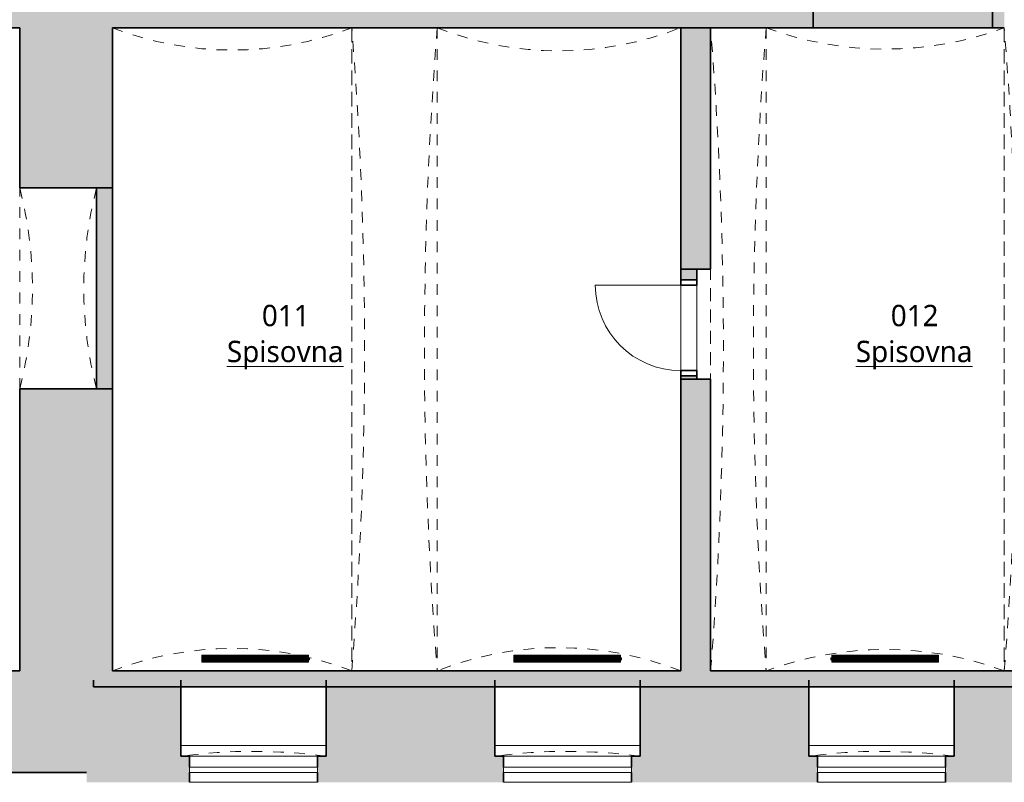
# Model space of a CAD drawing. Header units: metres. Extents: x -0.2 to 46.9, y 0 to 27.9.
# Tile 9 of 15: x 21.6 to 30.8, y 0.4 to 7.5. Entities that reach past the tile are written whole.
import ezdxf

# ---------------------------------------------------------------- set-up
doc = ezdxf.new("R2010")
doc.units = ezdxf.units.M
doc.linetypes.add('AV - Carkovana 2mm', pattern=[0.0027, 0.002, -0.0007])
doc.linetypes.add('AV - Cerch_ 1 tecka 4mm', pattern=[0.006, 0.004, -0.001, 0, -0.001])
doc.layers.add('AV-MISTNOSTI', color=5, linetype='Continuous', lineweight=5, true_color=0x0000ff)
for name, color, linetype, lineweight in [('AV-SRAFY', 7, 'Continuous', 35), ('AV-STAVBA', 7, 'Continuous', 18), ('AV-VYBAVENI', 7, 'Continuous', 18)]:
    doc.layers.add(name, color=color, linetype=linetype, lineweight=lineweight)
doc.styles.add('Trebuchet MS_B', font='trebuc.ttf', dxfattribs={"height": 0.2})

# ---------------------------------------------------------------- blocks, each defined once
blk = doc.blocks.new('GM_Otvor s klenutým nadpražím - 1880x2000_2000-1020490-1PP')
at = {"layer": 'AV-STAVBA', "color": 254, "linetype": 'AV - Cerch_ 1 tecka 4mm', "lineweight": 13, "true_color": 0xcccccc}
for p, q in [((-0.94, 0.435), (0.94, 0.435)), ((0.8565, -0.285), (-0.8565, -0.285))]:
    blk.add_line(p, q, dxfattribs=at)
for centre, start, end in [((0, 4.0567), 255.44999, 284.55001), ((0, -3.9067), 75.44999, 104.55001)]:
    blk.add_arc(centre, 3.7417, start, end, dxfattribs=at)
blk = doc.blocks.new('GM_Otvor s klenutým nadpražím - 6020x2050_5960-879224-1PP')
at = {"layer": 'AV-STAVBA', "color": 254, "linetype": 'AV - Cerch_ 1 tecka 4mm', "lineweight": 13, "true_color": 0xcccccc}
for p, q in [((-3.01, 0.4), (3.01, 0.4)), ((2.9265, -0.4), (-2.9265, -0.4))]:
    blk.add_line(p, q, dxfattribs=at)
for centre, start, end in [((0, 38.0904), 265.43398, 274.56602), ((0, -38.0904), 85.43398, 94.56602)]:
    blk.add_arc(centre, 37.8104, start, end, dxfattribs=at)
blk = doc.blocks.new('GM_Otvor s klenutým nadpražím - 6020x2050_5960-879624-1PP')
at = {"layer": 'AV-STAVBA', "color": 254, "linetype": 'AV - Cerch_ 1 tecka 4mm', "lineweight": 13, "true_color": 0xcccccc}
for p, q in [((-3.01, 0.4), (3.01, 0.4)), ((2.9265, -0.12), (-2.9265, -0.12))]:
    blk.add_line(p, q, dxfattribs=at)
for centre, start, end in [((0, 38.0904), 265.43398, 274.56602), ((0, -37.8104), 85.43398, 94.56602)]:
    blk.add_arc(centre, 37.8104, start, end, dxfattribs=at)
blk = doc.blocks.new('GM_Otvor s klenutým nadpražím - 6020x2000_5800-879954-1PP')
at = {"layer": 'AV-STAVBA', "color": 254, "linetype": 'AV - Cerch_ 1 tecka 4mm', "lineweight": 13, "true_color": 0xcccccc}
for p, q in [((-3.01, 0.4), (3.01, 0.4)), ((2.9265, -0.4), (-2.9265, -0.4))]:
    blk.add_line(p, q, dxfattribs=at)
for centre, start, end in [((0, 38.0904), 265.43398, 274.56602), ((0, -38.0904), 85.43398, 94.56602)]:
    blk.add_arc(centre, 37.8104, start, end, dxfattribs=at)
blk = doc.blocks.new('GM_Otvor_obdélníkový - 1030x2060-926920-1PP')
at = {"layer": 'AV-STAVBA', "color": 254, "linetype": 'AV - Cerch_ 1 tecka 4mm', "lineweight": 13, "true_color": 0xcccccc}
for p, q in [((-0.515, 0.14), (0.515, 0.14)), ((-0.515, -0.14), (0.515, -0.14)), ((-0.515, -0.14), (0.515, -0.14))]:
    blk.add_line(p, q, dxfattribs=at)
blk = doc.blocks.new('DO_1-L_Ocel_ - 800x1970_150_bez křídla-927349-1PP')
at = {"layer": 'AV-STAVBA', "color": 254, "true_color": 0xcccccc}
for p, q in [((0.4, 0.875), (0.4, 0.075)), ((-0.4, 0.075), (0.4, 0.075)), ((-0.4, -0.075), (0.4, -0.075))]:
    blk.add_line(p, q, dxfattribs=at)
at = {"layer": 'AV-STAVBA', "color": 254, "linetype": 'AV - Cerch_ 1 tecka 4mm', "true_color": 0xcccccc}
for p, q in [((-0.45, 0.075), (0.45, 0.075)), ((-0.4, 0.075), (0.4, 0.075)), ((-0.45, -0.075), (0.45, -0.075)), ((-0.4, -0.075), (0.4, -0.075))]:
    blk.add_line(p, q, dxfattribs=at)
at = {"layer": 'AV-STAVBA', "color": 254, "lineweight": 35, "true_color": 0xcccccc}
for p, q in [((-0.4, 0.075), (-0.45, 0.075)), ((-0.45, 0.075), (-0.45, -0.075)), ((-0.4, -0.075), (-0.4, 0.075)), ((0.45, 0.075), (0.4, 0.075)), ((0.4, 0.075), (0.4, -0.075)), ((0.45, -0.075), (0.45, 0.075)), ((-0.45, -0.075), (-0.4, -0.075)), ((0.4, -0.075), (0.45, -0.075))]:
    blk.add_line(p, q, dxfattribs=at)
at = {"layer": 'AV-STAVBA', "color": 254, "true_color": 0xcccccc}
blk.add_arc((0.4, 0.075), 0.8, 90, 180, dxfattribs=at)
blk = doc.blocks.new('WI_1-1_sklepní_s příčlemi_s klenutým nadpražím_2x šikmý parapet_ nadpraží - 1200x600_02-1040800-1PP')
at = {"layer": 'AV-STAVBA', "color": 254, "true_color": 0xcccccc}
for p, q in [((-0.6, -0.425), (0.6, -0.425)), ((-0.6, -0.475), (-0.6, -0.425)), ((0.6, -0.425), (0.6, -0.475)), ((0.6, -0.475), (-0.6, -0.475))]:
    blk.add_line(p, q, dxfattribs=at)
at = {"layer": 'AV-STAVBA', "color": 254, "linetype": 'AV - Carkovana 2mm', "true_color": 0xcccccc}
blk.add_arc((0, -5.2785), 5, 82.18355, 97.81645, dxfattribs=at)
blk = doc.blocks.new('GM_Void_valená klenba - GM_Void_valená klenba-1524559-1PP')
at = {"layer": 'AV-STAVBA', "color": 254, "linetype": 'AV - Cerch_ 1 tecka 4mm', "lineweight": 13, "true_color": 0xcccccc}
for p, q in [((-1.12, 3.085), (-1.12, -2.935)), ((-1.12, 3.085), (1.12, 3.085)), ((1.12, 3.085), (1.12, -2.935)), ((-1.12, -2.935), (1.12, -2.935))]:
    blk.add_line(p, q, dxfattribs=at)
for centre, start, end in [((0, 5.9756), 248.82054, 291.17946), ((0, -5.8256), 68.82054, 111.17946)]:
    blk.add_arc(centre, 3.1, start, end, dxfattribs=at)
blk = doc.blocks.new('GM_Void_valená klenba - GM_Void_valená klenba-1524402-1PP')
at = {"layer": 'AV-STAVBA', "color": 254, "linetype": 'AV - Cerch_ 1 tecka 4mm', "lineweight": 13, "true_color": 0xcccccc}
for p, q in [((-1.14, 3.01), (-1.14, -3.01)), ((-1.14, 3.01), (1.14, 3.01)), ((1.14, 3.01), (1.14, -3.01)), ((-1.14, -3.01), (1.14, -3.01))]:
    blk.add_line(p, q, dxfattribs=at)
for centre, start, end in [((0, 5.8928), 248.42358, 291.57642), ((0, -5.8928), 68.42358, 111.57642)]:
    blk.add_arc(centre, 3.1, start, end, dxfattribs=at)
blk = doc.blocks.new('GM_Void_valená klenba - GM_Void_valená klenba-1524403-1PP')
at = {"layer": 'AV-STAVBA', "color": 254, "linetype": 'AV - Cerch_ 1 tecka 4mm', "lineweight": 13, "true_color": 0xcccccc}
for p, q in [((-1.115, 3.01), (-1.115, -3.01)), ((-1.115, 3.01), (1.115, 3.01)), ((1.115, 3.01), (1.115, -3.01)), ((-1.115, -3.01), (1.115, -3.01))]:
    blk.add_line(p, q, dxfattribs=at)
for centre, start, end in [((0, 6.0095), 249.60822, 290.39178), ((0, -6.0095), 69.60822, 110.39178)]:
    blk.add_arc(centre, 3.2, start, end, dxfattribs=at)
blk = doc.blocks.new('D0089 - 1514 - OÚPSŘ_Benešova_rvt-1-1PP')
at = {"layer": 'AV-SRAFY', "lineweight": 18, "true_color": 0xcccccc}
h = blk.add_hatch(color=254, dxfattribs=at)
h.paths.add_polyline_path([(36.8448, 7.4182), (36.8448, 8.7082), (34.3848, 8.7082), (34.3848, 7.4182), (35.6089, 7.4182)])
h.paths.add_polyline_path([(30.7848, 7.4182), (30.7848, 8.7082), (30.6748, 8.7082), (30.6748, 7.4182)])
h.paths.add_polyline_path([(22.4348, 7.4182), (24.6748, 7.4182), (24.6748, 8.7082), (17.9148, 8.7082), (17.9148, 7.4182), (21.5648, 7.4182)])
h.paths.add_polyline_path([(25.5408, 7.4182), (27.7548, 7.4182), (27.7548, 8.7082), (25.4748, 8.7082), (25.4748, 7.4182)])
h.paths.add_polyline_path([(28.5548, 7.4182), (28.9948, 7.4182), (28.9948, 8.7082), (28.5548, 8.7082)])
h.paths.add_polyline_path([(31.5848, 7.4182), (31.9548, 7.4182), (31.9548, 8.7082), (31.5848, 8.7082), (31.5848, 7.6486)])
h.paths.add_polyline_path([(33.4148, 7.4182), (33.5848, 7.4182), (33.5848, 8.7082), (33.4148, 8.7082), (33.4148, 7.6486)])
at = {"layer": 'AV-SRAFY', "lineweight": 5, "true_color": 0xcccccc}
for points in [[(24.6748, 7.4182), (25.4748, 7.4182), (25.4748, 8.7082), (24.6748, 8.7082), (24.6748, 7.6486)], [(28.5548, 7.4182), (28.5548, 8.7082), (27.7548, 8.7082), (27.7548, 7.4182)], [(39.2948, 1.2482), (39.2948, 1.3098), (22.2548, 1.3098), (22.2548, 1.2482), (35.6089, 1.2482)]]:
    blk.add_hatch(color=254, dxfattribs=at).paths.add_polyline_path(points)
at = {"layer": 'AV-SRAFY', "lineweight": 18, "true_color": 0xcccccc}
for points in [[(30.6748, 7.4182), (30.6748, 7.5682), (28.9948, 7.5682), (28.9948, 7.4182)], [(22.2848, 4.0382), (22.4348, 4.0382), (22.4348, 5.9182), (22.2848, 5.9182)]]:
    blk.add_hatch(color=254, dxfattribs=at).paths.add_polyline_path(points)
at = {"layer": 'AV-SRAFY', "lineweight": 5, "true_color": 0xcccccc}
h = blk.add_hatch(color=254, dxfattribs=at)
h.paths.add_polyline_path([(22.4348, 1.3982), (22.4348, 4.0382), (21.5648, 4.0382), (21.5648, 1.3982)])
h.paths.add_polyline_path([(21.5648, 5.9182), (22.4348, 5.9182), (22.4348, 7.4182), (21.5648, 7.4182), (21.5648, 6.2045)])
h = blk.add_hatch(color=254, dxfattribs=at)
h.paths.add_polyline_path([(27.7548, 1.3982), (28.0348, 1.3982), (28.0348, 4.1282), (27.7548, 4.1282), (27.7548, 1.8721)])
h.paths.add_polyline_path([(28.0348, 5.1582), (28.0348, 7.4182), (27.7548, 7.4182), (27.7548, 5.1582)])
at = {"layer": 'AV-SRAFY', "lineweight": 18, "true_color": 0xcccccc}
h = blk.add_hatch(color=254, dxfattribs=at)
h.paths.add_polyline_path([(27.9048, 4.1282), (27.9048, 4.1582), (27.7548, 4.1582), (27.7548, 4.1282)])
h.paths.add_polyline_path([(27.9048, 5.0582), (27.9048, 5.1582), (27.7548, 5.1582), (27.7548, 5.0582)])
at = {"layer": 'AV-SRAFY', "lineweight": 5, "true_color": 0xcccccc}
h = blk.add_hatch(color=254, dxfattribs=at)
h.paths.add_polyline_path([(16.9084, 0.4482), (22.1908, 0.4482), (22.1908, 1.3098), (39.7648, 1.3098), (39.7648, 1.3982), (20.1648, 1.3982), (20.1648, 1.1532), (19.2148, 1.1532), (19.2148, 1.3982), (16.2848, 1.3982), (16.2848, 1.1651), (16.9084, 1.1651)])
h.paths.add_polyline_path([(13.459, 1.1651), (14.9848, 1.1651), (14.9848, 1.3982), (13.3398, 1.3982), (13.3398, 1.1651)])
h.paths.add_polyline_path([(11.4453, 1.1651), (12.0398, 1.1651), (12.0398, 1.3982), (10.8648, 1.3982), (10.8648, 1.1651)])
h = blk.add_hatch(color=254, dxfattribs=at)
h.paths.add_polyline_path([(39.7648, 0.4482), (39.7648, 1.3098), (33.2548, 1.3098), (33.2548, 0.5982), (33.1748, 0.5982), (33.1748, 0.4482), (35.6089, 0.4482)])
h.paths.add_polyline_path([(27.2948, 0.4482), (29.0348, 0.4482), (29.0348, 0.5982), (28.9548, 0.5982), (28.9548, 1.3098), (27.3748, 1.3098), (27.3748, 0.5982), (27.2948, 0.5982), (27.2948, 0.4982)])
h.paths.add_polyline_path([(30.2348, 0.4482), (31.9748, 0.4482), (31.9748, 0.5982), (31.8948, 0.5982), (31.8948, 1.3098), (30.3148, 1.3098), (30.3148, 0.5982), (30.2348, 0.5982), (30.2348, 0.4982)])
h.paths.add_polyline_path([(23.1548, 0.4482), (23.1548, 0.5982), (23.0748, 0.5982), (23.0748, 1.3098), (22.1908, 1.3098), (22.1908, 0.4482), (22.5203, 0.4482)])
h.paths.add_polyline_path([(24.5339, 0.4482), (26.0948, 0.4482), (26.0948, 0.5982), (26.0148, 0.5982), (26.0148, 1.3098), (24.4348, 1.3098), (24.4348, 0.5982), (24.3548, 0.5982), (24.3548, 0.4482)])
h = blk.add_hatch(color=254, dxfattribs=at)
h.paths.add_polyline_path([(29.0348, 0.355), (29.0348, 0.4482), (27.2948, 0.4482), (27.2948, 0.355), (27.5544, 0.355)])
h.paths.add_polyline_path([(24.3548, 0.355), (26.0948, 0.355), (26.0948, 0.4482), (24.3548, 0.4482), (24.3548, 0.428)])
h.paths.add_polyline_path([(23.1548, 0.355), (23.1548, 0.4482), (22.1908, 0.4482), (22.1908, 0.355)])
h.paths.add_polyline_path([(31.9748, 0.355), (31.9748, 0.4482), (30.2348, 0.4482), (30.2348, 0.355)])
h.paths.add_polyline_path([(33.9791, 0.355), (33.9791, 0.4482), (33.1748, 0.4482), (33.1748, 0.355)])
at = {"layer": 'AV-STAVBA', "color": 254, "lineweight": 35, "true_color": 0xcccccc}
for p, q in [((28.9948, 7.4182), (28.9948, 8.7082)), ((30.6748, 8.7082), (30.6748, 7.4182)), ((28.9948, 7.5682), (28.9948, 7.4182)), ((30.6748, 7.4182), (30.6748, 7.5682)), ((17.9148, 7.4182), (21.5648, 7.4182)), ((21.5648, 5.9182), (21.5648, 7.4182)), ((22.4348, 7.4182), (22.4348, 5.9182)), ((22.4348, 7.4182), (24.6748, 7.4182)), ((25.4748, 7.4182), (24.6748, 7.4182)), ((25.4748, 7.4182), (27.7548, 7.4182)), ((28.5548, 7.4182), (27.7548, 7.4182)), ((27.7548, 7.4182), (27.7548, 5.1582)), ((28.0348, 7.4182), (27.7548, 7.4182)), ((28.0348, 5.1582), (28.0348, 7.4182)), ((28.5548, 7.4182), (28.9948, 7.4182)), ((28.9948, 7.4182), (30.6748, 7.4182)), ((30.6748, 7.4182), (30.7848, 7.4182)), ((22.4348, 5.9182), (21.5648, 5.9182)), ((22.2848, 5.9182), (22.2848, 4.0382)), ((22.4348, 5.9182), (22.2848, 5.9182)), ((22.4348, 4.0382), (22.4348, 5.9182)), ((28.0348, 5.1582), (27.7548, 5.1582)), ((27.7548, 5.1582), (27.7548, 5.0582)), ((27.9048, 5.1582), (27.7548, 5.1582)), ((27.9048, 5.0582), (27.9048, 5.1582)), ((27.7548, 5.0582), (27.9048, 5.0582)), ((27.7548, 4.1582), (27.7548, 4.1282)), ((27.9048, 4.1582), (27.7548, 4.1582)), ((27.9048, 4.1282), (27.9048, 4.1582)), ((27.7548, 1.3982), (27.7548, 4.1282)), ((28.0348, 4.1282), (27.7548, 4.1282)), ((27.7548, 4.1282), (27.9048, 4.1282)), ((28.0348, 1.3982), (28.0348, 4.1282)), ((21.5648, 1.3982), (21.5648, 4.0382)), ((22.4348, 4.0382), (21.5648, 4.0382)), ((22.2848, 4.0382), (22.4348, 4.0382)), ((22.4348, 1.3982), (22.4348, 4.0382)), ((20.1648, 1.3982), (21.5648, 1.3982)), ((22.4348, 1.3982), (27.7548, 1.3982)), ((28.0348, 1.3982), (34.1348, 1.3982)), ((22.2548, 1.2482), (22.2548, 1.3098)), ((23.0748, 0.5982), (23.0748, 1.3098)), ((24.4348, 0.5982), (24.4348, 1.3098)), ((26.0148, 0.5982), (26.0148, 1.3098)), ((27.3748, 0.5982), (27.3748, 1.3098)), ((28.9548, 0.5982), (28.9548, 1.3098)), ((30.3148, 0.5982), (30.3148, 1.3098)), ((39.2948, 1.2482), (22.2548, 1.2482)), ((23.1548, 0.5982), (23.0748, 0.5982)), ((23.1548, 0.4982), (23.1548, 0.5982)), ((24.3548, 0.4982), (24.3548, 0.5982)), ((24.3548, 0.5982), (24.4348, 0.5982)), ((26.0948, 0.5982), (26.0148, 0.5982)), ((26.0948, 0.4982), (26.0948, 0.5982)), ((27.2948, 0.4982), (27.2948, 0.5982)), ((27.2948, 0.5982), (27.3748, 0.5982)), ((29.0348, 0.5982), (28.9548, 0.5982)), ((29.0348, 0.4982), (29.0348, 0.5982)), ((30.2348, 0.4982), (30.2348, 0.5982)), ((30.2348, 0.5982), (30.3148, 0.5982)), ((16.9084, 0.4482), (22.1908, 0.4482)), ((23.1548, 0.4482), (23.1548, 0.355)), ((24.3548, 0.4482), (24.3548, 0.355)), ((26.0948, 0.4482), (26.0948, 0.355)), ((27.2948, 0.4482), (27.2948, 0.355)), ((29.0348, 0.4482), (29.0348, 0.355)), ((30.2348, 0.4482), (30.2348, 0.355))]:
    blk.add_line(p, q, dxfattribs=at)
at = {"layer": 'AV-STAVBA', "color": 254, "true_color": 0xcccccc}
for p, q in [((27.7548, 4.2082), (27.7548, 5.0082)), ((27.9048, 5.0082), (27.9048, 4.2082)), ((24.4348, 0.6982), (23.0748, 0.6982)), ((26.0148, 0.6982), (27.3748, 0.6982)), ((30.3148, 0.6982), (28.9548, 0.6982)), ((24.3548, 0.5982), (23.1548, 0.5982)), ((27.2948, 0.5982), (26.0948, 0.5982)), ((30.2348, 0.5982), (29.0348, 0.5982)), ((23.1548, 0.355), (24.3548, 0.355)), ((26.0948, 0.355), (27.2948, 0.355)), ((29.0348, 0.355), (30.2348, 0.355))]:
    blk.add_line(p, q, dxfattribs=at)
at = {"layer": 'AV-STAVBA', "color": 254, "linetype": 'AV - Cerch_ 1 tecka 4mm', "lineweight": 13, "true_color": 0xcccccc}
for name, p in [('GM_Void_valená klenba - GM_Void_valená klenba-1524559-1PP', (23.5548, 4.3332)), ('GM_Void_valená klenba - GM_Void_valená klenba-1524402-1PP', (26.6148, 4.4082)), ('GM_Void_valená klenba - GM_Void_valená klenba-1524403-1PP', (29.6698, 4.4082)), ('WI_1-1_sklepní_s příčlemi_s klenutým nadpražím_2x šikmý parapet_ nadpraží - 1200x600_02-1040800-1PP', (23.7548, 0.9232)), ('WI_1-1_sklepní_s příčlemi_s klenutým nadpražím_2x šikmý parapet_ nadpraží - 1200x600_02-1040800-1PP', (26.6948, 0.9232)), ('WI_1-1_sklepní_s příčlemi_s klenutým nadpražím_2x šikmý parapet_ nadpraží - 1200x600_02-1040800-1PP', (29.6348, 0.9232))]:
    blk.add_blockref(name, p, dxfattribs=at)
for name, p, rotation in [('GM_Otvor s klenutým nadpražím - 6020x2050_5960-879224-1PP', (25.0748, 4.4082), 269.9999999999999), ('GM_Otvor s klenutým nadpražím - 6020x2050_5960-879624-1PP', (28.1548, 4.4082), 269.9999999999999), ('GM_Otvor s klenutým nadpražím - 6020x2000_5800-879954-1PP', (31.1848, 4.4082), 269.9999999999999), ('GM_Otvor s klenutým nadpražím - 1880x2000_2000-1020490-1PP', (21.9998, 4.9782), 89.9999999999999), ('GM_Otvor_obdélníkový - 1030x2060-926920-1PP', (27.8948, 4.6432), 269.9999999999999), ('DO_1-L_Ocel_ - 800x1970_150_bez křídla-927349-1PP', (27.8298, 4.6082), 90)]:
    blk.add_blockref(name, p, dxfattribs=dict(at, rotation=rotation))
blk = doc.blocks.new('PF_Deskový radiátor_připojení boční - 1000_500_66-861089-1PP')
at = {"layer": 'AV-VYBAVENI', "color": 5, "true_color": 0x0000ff}
for p, q in [((-0.5, 0.01), (-0.51, 0.01)), ((-0.51, 0.01), (-0.51, -0.01)), ((-0.51, 0.01), (-0.51, 0.0097)), ((-0.5, 0.01), (-0.51, 0.01)), ((-0.51, 0.01), (-0.51, 0.0097)), ((-0.51, 0.01), (-0.51, 0.0097)), ((0.5, 0.033), (-0.5, 0.033)), ((-0.5, 0.033), (-0.5, -0.033)), ((-0.493, -0.026), (-0.493, 0.026)), ((-0.493, 0.026), (0.493, 0.026)), ((-0.483, 0.026), (-0.486, 0.026)), ((-0.486, 0.026), (-0.486, -0.026)), ((-0.483, -0.026), (-0.483, 0.026)), ((-0.4745, 0.026), (-0.4775, 0.026)), ((-0.4775, 0.026), (-0.4775, -0.026)), ((-0.4745, -0.026), (-0.4745, 0.026)), ((-0.466, 0.026), (-0.469, 0.026)), ((-0.469, 0.026), (-0.469, -0.026)), ((-0.466, -0.026), (-0.466, 0.026)), ((-0.4575, 0.026), (-0.4605, 0.026)), ((-0.4605, 0.026), (-0.4605, -0.026)), ((-0.4575, -0.026), (-0.4575, 0.026)), ((-0.449, 0.026), (-0.452, 0.026)), ((-0.452, 0.026), (-0.452, -0.026)), ((-0.449, -0.026), (-0.449, 0.026)), ((-0.4405, 0.026), (-0.4435, 0.026)), ((-0.4435, 0.026), (-0.4435, -0.026)), ((-0.4405, -0.026), (-0.4405, 0.026)), ((-0.432, 0.026), (-0.435, 0.026)), ((-0.435, 0.026), (-0.435, -0.026)), ((-0.432, -0.026), (-0.432, 0.026)), ((-0.4235, 0.026), (-0.4265, 0.026)), ((-0.4265, 0.026), (-0.4265, -0.026)), ((-0.4235, -0.026), (-0.4235, 0.026)), ((-0.415, 0.026), (-0.418, 0.026)), ((-0.418, 0.026), (-0.418, -0.026)), ((-0.415, -0.026), (-0.415, 0.026)), ((-0.4065, 0.026), (-0.4095, 0.026)), ((-0.4095, 0.026), (-0.4095, -0.026)), ((-0.4065, -0.026), (-0.4065, 0.026)), ((-0.398, 0.026), (-0.401, 0.026)), ((-0.401, 0.026), (-0.401, -0.026)), ((-0.398, -0.026), (-0.398, 0.026)), ((-0.3895, 0.026), (-0.3925, 0.026)), ((-0.3925, 0.026), (-0.3925, -0.026)), ((-0.3895, -0.026), (-0.3895, 0.026)), ((-0.381, 0.026), (-0.384, 0.026)), ((-0.384, 0.026), (-0.384, -0.026)), ((-0.381, -0.026), (-0.381, 0.026)), ((-0.3725, 0.026), (-0.3755, 0.026)), ((-0.3755, 0.026), (-0.3755, -0.026)), ((-0.3725, -0.026), (-0.3725, 0.026)), ((-0.364, 0.026), (-0.367, 0.026)), ((-0.367, 0.026), (-0.367, -0.026)), ((-0.364, -0.026), (-0.364, 0.026)), ((-0.3555, 0.026), (-0.3585, 0.026)), ((-0.3585, 0.026), (-0.3585, -0.026)), ((-0.3555, -0.026), (-0.3555, 0.026)), ((-0.347, 0.026), (-0.35, 0.026)), ((-0.35, 0.026), (-0.35, -0.026)), ((-0.347, -0.026), (-0.347, 0.026)), ((-0.3385, 0.026), (-0.3415, 0.026)), ((-0.3415, 0.026), (-0.3415, -0.026)), ((-0.3385, -0.026), (-0.3385, 0.026)), ((-0.33, 0.026), (-0.333, 0.026)), ((-0.333, 0.026), (-0.333, -0.026)), ((-0.33, -0.026), (-0.33, 0.026)), ((-0.3215, 0.026), (-0.3245, 0.026)), ((-0.3245, 0.026), (-0.3245, -0.026)), ((-0.3215, -0.026), (-0.3215, 0.026)), ((-0.313, 0.026), (-0.316, 0.026)), ((-0.316, 0.026), (-0.316, -0.026)), ((-0.313, -0.026), (-0.313, 0.026)), ((-0.3045, 0.026), (-0.3075, 0.026)), ((-0.3075, 0.026), (-0.3075, -0.026)), ((-0.3045, -0.026), (-0.3045, 0.026)), ((-0.296, 0.026), (-0.299, 0.026)), ((-0.299, 0.026), (-0.299, -0.026)), ((-0.296, -0.026), (-0.296, 0.026)), ((-0.2875, 0.026), (-0.2905, 0.026)), ((-0.2905, 0.026), (-0.2905, -0.026)), ((-0.2875, -0.026), (-0.2875, 0.026)), ((-0.279, 0.026), (-0.282, 0.026)), ((-0.282, 0.026), (-0.282, -0.026)), ((-0.279, -0.026), (-0.279, 0.026)), ((-0.2705, 0.026), (-0.2735, 0.026)), ((-0.2735, 0.026), (-0.2735, -0.026)), ((-0.2705, -0.026), (-0.2705, 0.026)), ((-0.262, 0.026), (-0.265, 0.026)), ((-0.265, 0.026), (-0.265, -0.026)), ((-0.262, -0.026), (-0.262, 0.026)), ((-0.2535, 0.026), (-0.2565, 0.026)), ((-0.2565, 0.026), (-0.2565, -0.026)), ((-0.2535, -0.026), (-0.2535, 0.026)), ((-0.245, 0.026), (-0.248, 0.026)), ((-0.248, 0.026), (-0.248, -0.026)), ((-0.245, -0.026), (-0.245, 0.026)), ((-0.2365, 0.026), (-0.2395, 0.026)), ((-0.2395, 0.026), (-0.2395, -0.026)), ((-0.2365, -0.026), (-0.2365, 0.026)), ((-0.228, 0.026), (-0.231, 0.026)), ((-0.231, 0.026), (-0.231, -0.026)), ((-0.228, -0.026), (-0.228, 0.026)), ((-0.2195, 0.026), (-0.2225, 0.026)), ((-0.2225, 0.026), (-0.2225, -0.026)), ((-0.2195, -0.026), (-0.2195, 0.026)), ((-0.211, 0.026), (-0.214, 0.026)), ((-0.214, 0.026), (-0.214, -0.026)), ((-0.211, -0.026), (-0.211, 0.026)), ((-0.2025, 0.026), (-0.2055, 0.026)), ((-0.2055, 0.026), (-0.2055, -0.026)), ((-0.2025, -0.026), (-0.2025, 0.026)), ((-0.194, 0.026), (-0.197, 0.026)), ((-0.197, 0.026), (-0.197, -0.026)), ((-0.194, -0.026), (-0.194, 0.026)), ((-0.1855, 0.026), (-0.1885, 0.026)), ((-0.1885, 0.026), (-0.1885, -0.026)), ((-0.1855, -0.026), (-0.1855, 0.026)), ((-0.177, 0.026), (-0.18, 0.026)), ((-0.18, 0.026), (-0.18, -0.026)), ((-0.177, -0.026), (-0.177, 0.026)), ((-0.1685, 0.026), (-0.1715, 0.026)), ((-0.1715, 0.026), (-0.1715, -0.026)), ((-0.1685, -0.026), (-0.1685, 0.026)), ((-0.16, 0.026), (-0.163, 0.026)), ((-0.163, 0.026), (-0.163, -0.026)), ((-0.16, -0.026), (-0.16, 0.026)), ((-0.1515, 0.026), (-0.1545, 0.026)), ((-0.1545, 0.026), (-0.1545, -0.026)), ((-0.1515, -0.026), (-0.1515, 0.026)), ((-0.143, 0.026), (-0.146, 0.026)), ((-0.146, 0.026), (-0.146, -0.026)), ((-0.143, -0.026), (-0.143, 0.026)), ((-0.1345, 0.026), (-0.1375, 0.026)), ((-0.1375, 0.026), (-0.1375, -0.026)), ((-0.1345, -0.026), (-0.1345, 0.026)), ((-0.126, 0.026), (-0.129, 0.026)), ((-0.129, 0.026), (-0.129, -0.026)), ((-0.126, -0.026), (-0.126, 0.026)), ((-0.1175, 0.026), (-0.1205, 0.026)), ((-0.1205, 0.026), (-0.1205, -0.026)), ((-0.1175, -0.026), (-0.1175, 0.026)), ((-0.109, 0.026), (-0.112, 0.026)), ((-0.112, 0.026), (-0.112, -0.026)), ((-0.109, -0.026), (-0.109, 0.026)), ((-0.1005, 0.026), (-0.1035, 0.026)), ((-0.1035, 0.026), (-0.1035, -0.026)), ((-0.1005, -0.026), (-0.1005, 0.026)), ((-0.092, 0.026), (-0.095, 0.026)), ((-0.095, 0.026), (-0.095, -0.026)), ((-0.092, -0.026), (-0.092, 0.026)), ((-0.0835, 0.026), (-0.0865, 0.026)), ((-0.0865, 0.026), (-0.0865, -0.026)), ((-0.0835, -0.026), (-0.0835, 0.026)), ((-0.075, 0.026), (-0.078, 0.026)), ((-0.078, 0.026), (-0.078, -0.026)), ((-0.075, -0.026), (-0.075, 0.026)), ((-0.0665, 0.026), (-0.0695, 0.026)), ((-0.0695, 0.026), (-0.0695, -0.026)), ((-0.0665, -0.026), (-0.0665, 0.026)), ((-0.058, 0.026), (-0.061, 0.026)), ((-0.061, 0.026), (-0.061, -0.026)), ((-0.058, -0.026), (-0.058, 0.026)), ((-0.0495, 0.026), (-0.0525, 0.026)), ((-0.0525, 0.026), (-0.0525, -0.026)), ((-0.0495, -0.026), (-0.0495, 0.026)), ((-0.041, 0.026), (-0.044, 0.026)), ((-0.044, 0.026), (-0.044, -0.026)), ((-0.041, -0.026), (-0.041, 0.026)), ((-0.0325, 0.026), (-0.0355, 0.026)), ((-0.0355, 0.026), (-0.0355, -0.026)), ((-0.0325, -0.026), (-0.0325, 0.026)), ((-0.024, 0.026), (-0.027, 0.026)), ((-0.027, 0.026), (-0.027, -0.026)), ((-0.024, -0.026), (-0.024, 0.026)), ((-0.0155, 0.026), (-0.0185, 0.026)), ((-0.0185, 0.026), (-0.0185, -0.026)), ((-0.0155, -0.026), (-0.0155, 0.026)), ((-0.007, 0.026), (-0.01, 0.026)), ((-0.01, 0.026), (-0.01, -0.026)), ((-0.007, -0.026), (-0.007, 0.026)), ((0.0015, 0.026), (-0.0015, 0.026)), ((-0.0015, 0.026), (-0.0015, -0.026)), ((0.0015, -0.026), (0.0015, 0.026)), ((0.01, 0.026), (0.007, 0.026)), ((0.007, 0.026), (0.007, -0.026)), ((0.01, -0.026), (0.01, 0.026)), ((0.0185, 0.026), (0.0155, 0.026)), ((0.0155, 0.026), (0.0155, -0.026)), ((0.0185, -0.026), (0.0185, 0.026)), ((0.027, 0.026), (0.024, 0.026)), ((0.024, 0.026), (0.024, -0.026)), ((0.027, -0.026), (0.027, 0.026)), ((0.0355, 0.026), (0.0325, 0.026)), ((0.0325, 0.026), (0.0325, -0.026)), ((0.0355, -0.026), (0.0355, 0.026)), ((0.044, 0.026), (0.041, 0.026)), ((0.041, 0.026), (0.041, -0.026)), ((0.044, -0.026), (0.044, 0.026)), ((0.0525, 0.026), (0.0495, 0.026)), ((0.0495, 0.026), (0.0495, -0.026)), ((0.0525, -0.026), (0.0525, 0.026)), ((0.061, 0.026), (0.058, 0.026)), ((0.058, 0.026), (0.058, -0.026)), ((0.061, -0.026), (0.061, 0.026)), ((0.0695, 0.026), (0.0665, 0.026)), ((0.0665, 0.026), (0.0665, -0.026)), ((0.0695, -0.026), (0.0695, 0.026)), ((0.078, 0.026), (0.075, 0.026)), ((0.075, 0.026), (0.075, -0.026)), ((0.078, -0.026), (0.078, 0.026)), ((0.0865, 0.026), (0.0835, 0.026)), ((0.0835, 0.026), (0.0835, -0.026)), ((0.0865, -0.026), (0.0865, 0.026)), ((0.095, 0.026), (0.092, 0.026)), ((0.092, 0.026), (0.092, -0.026)), ((0.095, -0.026), (0.095, 0.026)), ((0.1035, 0.026), (0.1005, 0.026)), ((0.1005, 0.026), (0.1005, -0.026)), ((0.1035, -0.026), (0.1035, 0.026)), ((0.112, 0.026), (0.109, 0.026)), ((0.109, 0.026), (0.109, -0.026)), ((0.112, -0.026), (0.112, 0.026)), ((0.1205, 0.026), (0.1175, 0.026)), ((0.1175, 0.026), (0.1175, -0.026)), ((0.1205, -0.026), (0.1205, 0.026)), ((0.129, 0.026), (0.126, 0.026)), ((0.126, 0.026), (0.126, -0.026)), ((0.129, -0.026), (0.129, 0.026)), ((0.1375, 0.026), (0.1345, 0.026)), ((0.1345, 0.026), (0.1345, -0.026)), ((0.1375, -0.026), (0.1375, 0.026)), ((0.146, 0.026), (0.143, 0.026)), ((0.143, 0.026), (0.143, -0.026)), ((0.146, -0.026), (0.146, 0.026)), ((0.1545, 0.026), (0.1515, 0.026)), ((0.1515, 0.026), (0.1515, -0.026)), ((0.1545, -0.026), (0.1545, 0.026)), ((0.163, 0.026), (0.16, 0.026)), ((0.16, 0.026), (0.16, -0.026)), ((0.163, -0.026), (0.163, 0.026)), ((0.1715, 0.026), (0.1685, 0.026)), ((0.1685, 0.026), (0.1685, -0.026)), ((0.1715, -0.026), (0.1715, 0.026)), ((0.18, 0.026), (0.177, 0.026)), ((0.177, 0.026), (0.177, -0.026)), ((0.18, -0.026), (0.18, 0.026)), ((0.1885, 0.026), (0.1855, 0.026)), ((0.1855, 0.026), (0.1855, -0.026)), ((0.1885, -0.026), (0.1885, 0.026)), ((0.197, 0.026), (0.194, 0.026)), ((0.194, 0.026), (0.194, -0.026)), ((0.197, -0.026), (0.197, 0.026)), ((0.2055, 0.026), (0.2025, 0.026)), ((0.2025, 0.026), (0.2025, -0.026)), ((0.2055, -0.026), (0.2055, 0.026)), ((0.214, 0.026), (0.211, 0.026)), ((0.211, 0.026), (0.211, -0.026)), ((0.214, -0.026), (0.214, 0.026)), ((0.2225, 0.026), (0.2195, 0.026)), ((0.2195, 0.026), (0.2195, -0.026)), ((0.2225, -0.026), (0.2225, 0.026)), ((0.231, 0.026), (0.228, 0.026)), ((0.228, 0.026), (0.228, -0.026)), ((0.231, -0.026), (0.231, 0.026)), ((0.2395, 0.026), (0.2365, 0.026)), ((0.2365, 0.026), (0.2365, -0.026)), ((0.2395, -0.026), (0.2395, 0.026)), ((0.248, 0.026), (0.245, 0.026)), ((0.245, 0.026), (0.245, -0.026)), ((0.248, -0.026), (0.248, 0.026)), ((0.2565, 0.026), (0.2535, 0.026)), ((0.2535, 0.026), (0.2535, -0.026)), ((0.2565, -0.026), (0.2565, 0.026)), ((0.265, 0.026), (0.262, 0.026)), ((0.262, 0.026), (0.262, -0.026)), ((0.265, -0.026), (0.265, 0.026)), ((0.2735, 0.026), (0.2705, 0.026)), ((0.2705, 0.026), (0.2705, -0.026)), ((0.2735, -0.026), (0.2735, 0.026)), ((0.282, 0.026), (0.279, 0.026)), ((0.279, 0.026), (0.279, -0.026)), ((0.282, -0.026), (0.282, 0.026)), ((0.2905, 0.026), (0.2875, 0.026)), ((0.2875, 0.026), (0.2875, -0.026)), ((0.2905, -0.026), (0.2905, 0.026)), ((0.299, 0.026), (0.296, 0.026)), ((0.296, 0.026), (0.296, -0.026)), ((0.299, -0.026), (0.299, 0.026)), ((0.3075, 0.026), (0.3045, 0.026)), ((0.3045, 0.026), (0.3045, -0.026)), ((0.3075, -0.026), (0.3075, 0.026)), ((0.316, 0.026), (0.313, 0.026)), ((0.313, 0.026), (0.313, -0.026)), ((0.316, -0.026), (0.316, 0.026)), ((0.3245, 0.026), (0.3215, 0.026)), ((0.3215, 0.026), (0.3215, -0.026)), ((0.3245, -0.026), (0.3245, 0.026)), ((0.333, 0.026), (0.33, 0.026)), ((0.33, 0.026), (0.33, -0.026)), ((0.333, -0.026), (0.333, 0.026)), ((0.3415, 0.026), (0.3385, 0.026)), ((0.3385, 0.026), (0.3385, -0.026)), ((0.3415, -0.026), (0.3415, 0.026)), ((0.35, 0.026), (0.347, 0.026)), ((0.347, 0.026), (0.347, -0.026)), ((0.35, -0.026), (0.35, 0.026)), ((0.3585, 0.026), (0.3555, 0.026)), ((0.3555, 0.026), (0.3555, -0.026)), ((0.3585, -0.026), (0.3585, 0.026)), ((0.367, 0.026), (0.364, 0.026)), ((0.364, 0.026), (0.364, -0.026)), ((0.367, -0.026), (0.367, 0.026)), ((0.3755, 0.026), (0.3725, 0.026)), ((0.3725, 0.026), (0.3725, -0.026)), ((0.3755, -0.026), (0.3755, 0.026)), ((0.384, 0.026), (0.381, 0.026)), ((0.381, 0.026), (0.381, -0.026)), ((0.384, -0.026), (0.384, 0.026)), ((0.3925, 0.026), (0.3895, 0.026)), ((0.3895, 0.026), (0.3895, -0.026)), ((0.3925, -0.026), (0.3925, 0.026)), ((0.401, 0.026), (0.398, 0.026)), ((0.398, 0.026), (0.398, -0.026)), ((0.401, -0.026), (0.401, 0.026)), ((0.4095, 0.026), (0.4065, 0.026)), ((0.4065, 0.026), (0.4065, -0.026)), ((0.4095, -0.026), (0.4095, 0.026)), ((0.418, 0.026), (0.415, 0.026)), ((0.415, 0.026), (0.415, -0.026)), ((0.418, -0.026), (0.418, 0.026)), ((0.4265, 0.026), (0.4235, 0.026)), ((0.4235, 0.026), (0.4235, -0.026)), ((0.4265, -0.026), (0.4265, 0.026)), ((0.435, 0.026), (0.432, 0.026)), ((0.432, 0.026), (0.432, -0.026)), ((0.435, -0.026), (0.435, 0.026)), ((0.4435, 0.026), (0.4405, 0.026)), ((0.4405, 0.026), (0.4405, -0.026)), ((0.4435, -0.026), (0.4435, 0.026)), ((0.452, 0.026), (0.449, 0.026)), ((0.449, 0.026), (0.449, -0.026)), ((0.452, -0.026), (0.452, 0.026)), ((0.4605, 0.026), (0.4575, 0.026)), ((0.4575, 0.026), (0.4575, -0.026)), ((0.4605, -0.026), (0.4605, 0.026)), ((0.469, 0.026), (0.466, 0.026)), ((0.466, 0.026), (0.466, -0.026)), ((0.469, -0.026), (0.469, 0.026)), ((0.4775, 0.026), (0.4745, 0.026)), ((0.4745, 0.026), (0.4745, -0.026)), ((0.4775, -0.026), (0.4775, 0.026)), ((0.486, 0.026), (0.483, 0.026)), ((0.483, 0.026), (0.483, -0.026)), ((0.486, -0.026), (0.486, 0.026)), ((0.4945, 0.026), (0.4915, 0.026)), ((0.4915, 0.026), (0.4915, -0.026)), ((0.493, 0.026), (0.493, -0.026)), ((0.4945, -0.026), (0.4945, 0.026)), ((0.5, -0.033), (0.5, 0.033)), ((-0.51, -0.0097), (-0.51, -0.01)), ((-0.51, -0.0097), (-0.51, -0.01)), ((-0.51, -0.0097), (-0.51, -0.01)), ((-0.51, -0.01), (-0.5, -0.01)), ((-0.51, -0.01), (-0.5, -0.01)), ((-0.5, -0.033), (0.5, -0.033)), ((0.493, -0.026), (-0.493, -0.026)), ((-0.486, -0.026), (-0.483, -0.026)), ((-0.4775, -0.026), (-0.4745, -0.026)), ((-0.469, -0.026), (-0.466, -0.026)), ((-0.4605, -0.026), (-0.4575, -0.026)), ((-0.452, -0.026), (-0.449, -0.026)), ((-0.4435, -0.026), (-0.4405, -0.026)), ((-0.435, -0.026), (-0.432, -0.026)), ((-0.4265, -0.026), (-0.4235, -0.026)), ((-0.418, -0.026), (-0.415, -0.026)), ((-0.4095, -0.026), (-0.4065, -0.026)), ((-0.401, -0.026), (-0.398, -0.026)), ((-0.3925, -0.026), (-0.3895, -0.026)), ((-0.384, -0.026), (-0.381, -0.026)), ((-0.3755, -0.026), (-0.3725, -0.026)), ((-0.367, -0.026), (-0.364, -0.026)), ((-0.3585, -0.026), (-0.3555, -0.026)), ((-0.35, -0.026), (-0.347, -0.026)), ((-0.3415, -0.026), (-0.3385, -0.026)), ((-0.333, -0.026), (-0.33, -0.026)), ((-0.3245, -0.026), (-0.3215, -0.026)), ((-0.316, -0.026), (-0.313, -0.026)), ((-0.3075, -0.026), (-0.3045, -0.026)), ((-0.299, -0.026), (-0.296, -0.026)), ((-0.2905, -0.026), (-0.2875, -0.026)), ((-0.282, -0.026), (-0.279, -0.026)), ((-0.2735, -0.026), (-0.2705, -0.026)), ((-0.265, -0.026), (-0.262, -0.026)), ((-0.2565, -0.026), (-0.2535, -0.026)), ((-0.248, -0.026), (-0.245, -0.026)), ((-0.2395, -0.026), (-0.2365, -0.026)), ((-0.231, -0.026), (-0.228, -0.026)), ((-0.2225, -0.026), (-0.2195, -0.026)), ((-0.214, -0.026), (-0.211, -0.026)), ((-0.2055, -0.026), (-0.2025, -0.026)), ((-0.197, -0.026), (-0.194, -0.026)), ((-0.1885, -0.026), (-0.1855, -0.026)), ((-0.18, -0.026), (-0.177, -0.026)), ((-0.1715, -0.026), (-0.1685, -0.026)), ((-0.163, -0.026), (-0.16, -0.026)), ((-0.1545, -0.026), (-0.1515, -0.026)), ((-0.146, -0.026), (-0.143, -0.026)), ((-0.1375, -0.026), (-0.1345, -0.026)), ((-0.129, -0.026), (-0.126, -0.026)), ((-0.1205, -0.026), (-0.1175, -0.026)), ((-0.112, -0.026), (-0.109, -0.026)), ((-0.1035, -0.026), (-0.1005, -0.026)), ((-0.095, -0.026), (-0.092, -0.026)), ((-0.0865, -0.026), (-0.0835, -0.026)), ((-0.078, -0.026), (-0.075, -0.026)), ((-0.0695, -0.026), (-0.0665, -0.026)), ((-0.061, -0.026), (-0.058, -0.026)), ((-0.0525, -0.026), (-0.0495, -0.026)), ((-0.044, -0.026), (-0.041, -0.026)), ((-0.0355, -0.026), (-0.0325, -0.026)), ((-0.027, -0.026), (-0.024, -0.026)), ((-0.0185, -0.026), (-0.0155, -0.026)), ((-0.01, -0.026), (-0.007, -0.026)), ((-0.0015, -0.026), (0.0015, -0.026)), ((0.007, -0.026), (0.01, -0.026)), ((0.0155, -0.026), (0.0185, -0.026)), ((0.024, -0.026), (0.027, -0.026)), ((0.0325, -0.026), (0.0355, -0.026)), ((0.041, -0.026), (0.044, -0.026)), ((0.0495, -0.026), (0.0525, -0.026)), ((0.058, -0.026), (0.061, -0.026)), ((0.0665, -0.026), (0.0695, -0.026)), ((0.075, -0.026), (0.078, -0.026)), ((0.0835, -0.026), (0.0865, -0.026)), ((0.092, -0.026), (0.095, -0.026)), ((0.1005, -0.026), (0.1035, -0.026)), ((0.109, -0.026), (0.112, -0.026)), ((0.1175, -0.026), (0.1205, -0.026)), ((0.126, -0.026), (0.129, -0.026)), ((0.1345, -0.026), (0.1375, -0.026)), ((0.143, -0.026), (0.146, -0.026)), ((0.1515, -0.026), (0.1545, -0.026)), ((0.16, -0.026), (0.163, -0.026)), ((0.1685, -0.026), (0.1715, -0.026)), ((0.177, -0.026), (0.18, -0.026)), ((0.1855, -0.026), (0.1885, -0.026)), ((0.194, -0.026), (0.197, -0.026)), ((0.2025, -0.026), (0.2055, -0.026)), ((0.211, -0.026), (0.214, -0.026)), ((0.2195, -0.026), (0.2225, -0.026)), ((0.228, -0.026), (0.231, -0.026)), ((0.2365, -0.026), (0.2395, -0.026)), ((0.245, -0.026), (0.248, -0.026)), ((0.2535, -0.026), (0.2565, -0.026)), ((0.262, -0.026), (0.265, -0.026)), ((0.2705, -0.026), (0.2735, -0.026)), ((0.279, -0.026), (0.282, -0.026)), ((0.2875, -0.026), (0.2905, -0.026)), ((0.296, -0.026), (0.299, -0.026)), ((0.3045, -0.026), (0.3075, -0.026)), ((0.313, -0.026), (0.316, -0.026)), ((0.3215, -0.026), (0.3245, -0.026)), ((0.33, -0.026), (0.333, -0.026)), ((0.3385, -0.026), (0.3415, -0.026)), ((0.347, -0.026), (0.35, -0.026)), ((0.3555, -0.026), (0.3585, -0.026)), ((0.364, -0.026), (0.367, -0.026)), ((0.3725, -0.026), (0.3755, -0.026)), ((0.381, -0.026), (0.384, -0.026)), ((0.3895, -0.026), (0.3925, -0.026)), ((0.398, -0.026), (0.401, -0.026)), ((0.4065, -0.026), (0.4095, -0.026)), ((0.415, -0.026), (0.418, -0.026)), ((0.4235, -0.026), (0.4265, -0.026)), ((0.432, -0.026), (0.435, -0.026)), ((0.4405, -0.026), (0.4435, -0.026)), ((0.449, -0.026), (0.452, -0.026)), ((0.4575, -0.026), (0.4605, -0.026)), ((0.466, -0.026), (0.469, -0.026)), ((0.4745, -0.026), (0.4775, -0.026)), ((0.483, -0.026), (0.486, -0.026)), ((0.4915, -0.026), (0.4945, -0.026))]:
    blk.add_line(p, q, dxfattribs=at)

msp = doc.modelspace()

# ---------------------------------------------------------------- block references
at = {"lineweight": 5}
msp.add_blockref('D0089 - 1514 - OÚPSŘ_Benešova_rvt-1-1PP', (0, 0), dxfattribs=at)
at = {"layer": 'AV-VYBAVENI', "color": 5, "true_color": 0x0000ff, "rotation": 180}
for p in [(23.7693, 1.5115), (26.6914, 1.5115)]:
    msp.add_blockref('PF_Deskový radiátor_připojení boční - 1000_500_66-861089-1PP', p, dxfattribs=at)
at = {"layer": 'AV-VYBAVENI', "color": 5, "true_color": 0x0000ff}
msp.add_blockref('PF_Deskový radiátor_připojení boční - 1000_500_66-861089-1PP', (29.6698, 1.5115), dxfattribs=at)

# ---------------------------------------------------------------- texts
at = {"layer": 'AV-MISTNOSTI', "char_height": 0.2, "attachment_point": 1, "style": 'Trebuchet MS_B'}
for s, insert, width in [('011', (23.8329, 4.8241), 0.601266), ('012', (29.7218, 4.8241), 0.601266), ('\\LSpisovna', (23.5054, 4.4878), 1.394936), ('\\LSpisovna', (29.3943, 4.4878), 1.394936)]:
    msp.add_mtext(s, dxfattribs=dict(at, insert=insert, width=width))

doc.saveas('drawing.dxf')
